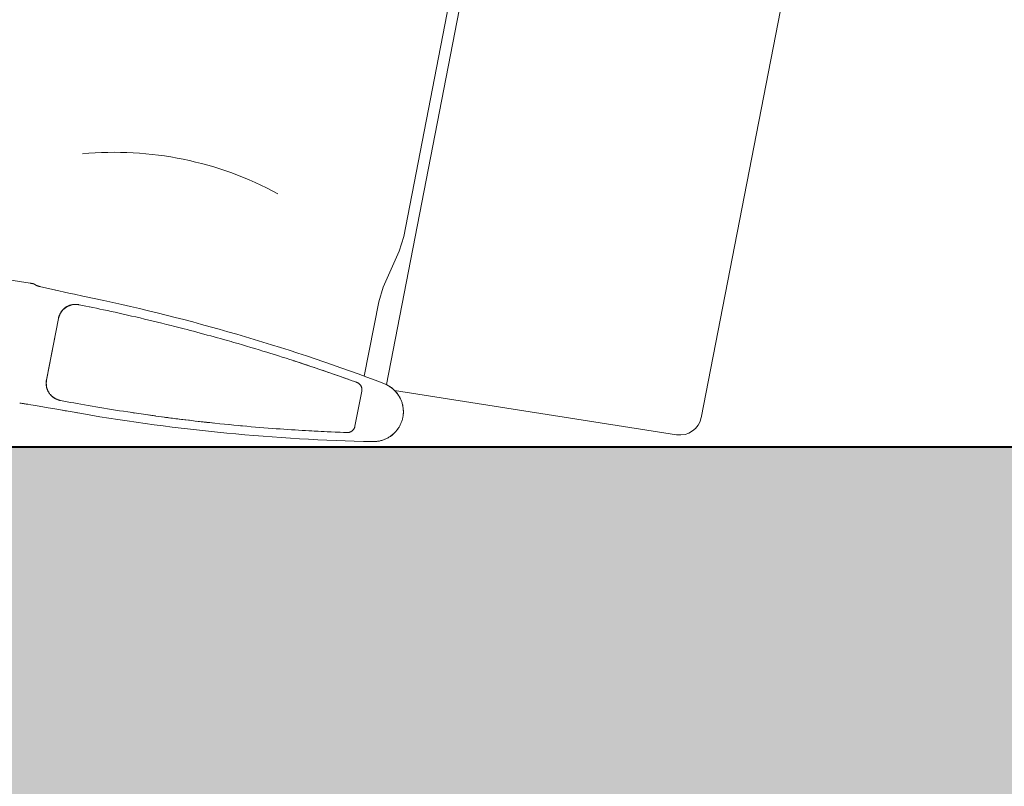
# Model space of a CAD drawing. Header units: inches. Extents: x -2078 to 109126, y -964 to 6385.
# Tile 256 of 256: x 37128 to 37158, y 3822 to 3846. Entities that reach past the tile are written whole.
import ezdxf

# ---------------------------------------------------------------- set-up
doc = ezdxf.new("R2010")
doc.units = ezdxf.units.IN
doc.header["$MEASUREMENT"] = 0
doc.layers.add('16_dwg _2_', color=8, linetype='Continuous', lineweight=9)
doc.layers.add('A-WALL', color=3, linetype='Continuous', lineweight=40)
doc.layers.add('A-HATCH', color=9, linetype='Continuous')

# ---------------------------------------------------------------- blocks, each defined once
blk = doc.blocks.new('16_dwg _2_-1561311-3-1st Floor - Auditorium')
at = {"color": 254, "lineweight": 9}
for p, q in [((176994.892, 507979.952), (177009.948, 507979.952)), ((176993.897, 507970.36), (176994.223, 507979.299)), ((177010.765, 507970.075), (176994.027, 507970.075)), ((176994.155, 507969.342), (176996.531, 507969.342)), ((176992.183, 507968.238), (176992.168, 507968.134)), ((176991.909, 507965.993), (176991.893, 507965.836)), ((176991.651, 507962.51), (176991.645, 507962.363)), ((176991.312, 507960.64), (176991.314, 507960.738)), ((176991.306, 507960.352), (176991.308, 507960.448)), ((176994.644, 507960.529), (176994.643, 507960.584)), ((176994.645, 507960.462), (176994.645, 507960.473)), ((176991.304, 507960.257), (176991.305, 507960.305)), ((176994.634, 507960.017), (176994.636, 507960.025)), ((176994.647, 507960.2), (176994.647, 507960.253)), ((176991.607, 507960.008), (176991.609, 507959.998)), ((176991.612, 507959.987), (176991.616, 507959.976)), ((176991.709, 507959.798), (176991.71, 507959.797)), ((176991.735, 507959.768), (176991.736, 507959.766)), ((176991.29, 507959.642), (176991.29, 507959.644)), ((176991.291, 507959.68), (176991.291, 507959.683)), ((176991.953, 507959.622), (176991.964, 507959.619)), ((176991.974, 507959.615), (176991.984, 507959.612)), ((176991.993, 507959.61), (176992.003, 507959.607)), ((176994.153, 507959.593), (176994.161, 507959.593)), ((176994.215, 507959.602), (176994.225, 507959.604)), ((176994.948, 507959.642), (176994.948, 507959.644)), ((176991.28, 507959.197), (176991.28, 507959.2))]:
    blk.add_line(p, q, dxfattribs=at)
at = {"color": 254, "lineweight": 9, "flags": 128}
for points in [[(176994.046, 507969.988), (176994.042, 507970.01), (176994.037, 507970.037), (176994.03, 507970.063), (176994.023, 507970.089), (176994.015, 507970.115), (176994.007, 507970.141), (176993.998, 507970.166), (176993.988, 507970.191), (176993.977, 507970.216), (176993.965, 507970.241), (176993.953, 507970.265), (176993.941, 507970.289), (176993.927, 507970.312), (176993.913, 507970.335), (176993.899, 507970.358), (176993.883, 507970.38), (176993.867, 507970.401), (176993.851, 507970.423), (176993.834, 507970.443), (176993.816, 507970.464), (176993.798, 507970.483), (176993.779, 507970.502), (176993.76, 507970.521), (176993.74, 507970.539), (176993.72, 507970.557), (176993.699, 507970.574), (176993.678, 507970.59), (176993.656, 507970.605), (176993.634, 507970.62), (176993.611, 507970.635), (176993.588, 507970.649), (176993.565, 507970.662), (176993.542, 507970.674), (176993.518, 507970.686), (176993.493, 507970.697), (176993.469, 507970.707), (176993.444, 507970.717), (176993.419, 507970.726), (176993.394, 507970.734), (176993.368, 507970.741), (176993.343, 507970.748), (176993.317, 507970.754), (176993.291, 507970.759), (176993.264, 507970.764), (176993.238, 507970.768), (176993.212, 507970.771), (176993.185, 507970.773), (176993.159, 507970.774), (176993.132, 507970.775), (176993.106, 507970.775), (176993.079, 507970.774), (176993.053, 507970.773), (176993.026, 507970.771), (176993, 507970.768), (176992.974, 507970.764), (176992.948, 507970.759), (176992.922, 507970.754), (176992.896, 507970.748), (176992.87, 507970.741), (176992.844, 507970.734), (176992.819, 507970.726), (176992.794, 507970.717), (176992.769, 507970.707), (176992.745, 507970.697), (176992.72, 507970.686), (176992.697, 507970.674), (176992.673, 507970.662), (176992.65, 507970.648), (176992.627, 507970.635), (176992.604, 507970.62), (176992.582, 507970.605), (176992.561, 507970.59), (176992.539, 507970.573), (176992.519, 507970.556), (176992.498, 507970.539), (176992.479, 507970.521), (176992.459, 507970.502), (176992.44, 507970.483), (176992.422, 507970.463), (176992.405, 507970.443), (176992.387, 507970.422), (176992.371, 507970.401), (176992.355, 507970.379), (176992.34, 507970.357), (176992.325, 507970.335), (176992.311, 507970.312), (176992.298, 507970.288), (176992.285, 507970.264), (176992.273, 507970.24), (176992.261, 507970.216), (176992.251, 507970.191), (176992.241, 507970.166), (176992.232, 507970.14), (176992.223, 507970.115), (176992.215, 507970.089), (176992.208, 507970.063), (176992.202, 507970.036), (176992.196, 507970.01), (176992.192, 507969.988), (176992.197, 507970.015), (176992.203, 507970.041), (176992.209, 507970.067), (176992.217, 507970.093), (176992.224, 507970.119), (176992.233, 507970.144), (176992.242, 507970.17), (176992.252, 507970.195), (176992.263, 507970.219), (176992.275, 507970.244), (176992.287, 507970.268), (176992.3, 507970.291), (176992.313, 507970.314), (176992.327, 507970.337), (176992.342, 507970.36), (176992.357, 507970.382), (176992.373, 507970.403), (176992.39, 507970.424), (176992.407, 507970.445), (176992.424, 507970.465), (176992.443, 507970.485), (176992.461, 507970.504), (176992.481, 507970.522), (176992.5, 507970.54), (176992.521, 507970.557), (176992.541, 507970.574), (176992.563, 507970.59), (176992.584, 507970.606), (176992.606, 507970.621), (176992.629, 507970.635), (176992.651, 507970.649), (176992.675, 507970.662), (176992.698, 507970.674), (176992.722, 507970.686), (176992.746, 507970.697), (176992.771, 507970.707), (176992.795, 507970.716), (176992.82, 507970.725), (176992.846, 507970.733), (176992.871, 507970.741), (176992.897, 507970.747), (176992.922, 507970.753), (176992.948, 507970.759), (176992.974, 507970.763), (176993.001, 507970.767), (176993.027, 507970.77), (176993.053, 507970.772), (176993.08, 507970.774), (176993.106, 507970.774), (176993.132, 507970.774), (176993.159, 507970.774), (176993.185, 507970.772), (176993.212, 507970.77), (176993.238, 507970.767), (176993.264, 507970.763), (176993.29, 507970.759), (176993.316, 507970.753), (176993.342, 507970.747), (176993.367, 507970.741), (176993.393, 507970.733), (176993.418, 507970.725), (176993.443, 507970.716), (176993.468, 507970.707), (176993.492, 507970.697), (176993.516, 507970.686), (176993.54, 507970.674), (176993.564, 507970.662), (176993.587, 507970.649), (176993.61, 507970.635), (176993.632, 507970.621), (176993.654, 507970.606), (176993.676, 507970.59), (176993.697, 507970.574), (176993.718, 507970.557), (176993.738, 507970.54), (176993.758, 507970.522), (176993.777, 507970.504), (176993.796, 507970.485), (176993.814, 507970.465), (176993.832, 507970.445), (176993.849, 507970.424), (176993.865, 507970.403), (176993.881, 507970.382), (176993.897, 507970.36), (176993.911, 507970.337), (176993.925, 507970.314), (176993.939, 507970.291), (176993.952, 507970.268), (176993.964, 507970.244), (176993.975, 507970.219), (176993.986, 507970.195), (176993.996, 507970.17), (176994.005, 507970.144), (176994.014, 507970.119), (176994.022, 507970.093), (176994.029, 507970.067), (176994.036, 507970.041), (176994.041, 507970.015), (176994.046, 507969.988)], [(177010.637, 507969.342), (177008.261, 507969.342), (177007.782, 507969.396), (177006.58, 507969.668), (177006.101, 507969.721), (176998.691, 507969.721), (176998.211, 507969.668), (176997.01, 507969.396), (176996.531, 507969.342)], [(176992.318, 507969.15), (176992.301, 507969.039), (176992.303, 507969.051), (176992.318, 507969.143), (176992.318, 507969.15), (176992.319, 507969.159), (176992.321, 507969.169), (176992.324, 507969.178), (176992.327, 507969.187), (176992.33, 507969.196), (176992.333, 507969.205), (176992.337, 507969.214), (176992.341, 507969.222), (176992.346, 507969.231), (176992.351, 507969.239), (176992.356, 507969.247), (176992.361, 507969.255), (176992.367, 507969.262), (176992.373, 507969.27), (176992.379, 507969.277), (176992.386, 507969.284), (176992.393, 507969.29), (176992.4, 507969.297), (176992.407, 507969.303), (176992.415, 507969.309), (176992.423, 507969.314), (176992.431, 507969.319), (176992.439, 507969.324), (176992.448, 507969.328), (176992.456, 507969.333), (176992.465, 507969.336), (176992.474, 507969.34), (176992.483, 507969.343), (176992.492, 507969.346), (176992.501, 507969.348), (176992.51, 507969.35), (176992.52, 507969.352), (176992.529, 507969.353), (176992.539, 507969.354), (176992.548, 507969.355), (176992.558, 507969.355), (176993.681, 507969.355), (176993.69, 507969.355), (176993.7, 507969.354), (176993.709, 507969.353), (176993.719, 507969.352), (176993.728, 507969.35), (176993.737, 507969.348), (176993.747, 507969.346), (176993.756, 507969.343), (176993.765, 507969.34), (176993.774, 507969.336), (176993.782, 507969.333), (176993.791, 507969.328), (176993.799, 507969.324), (176993.808, 507969.319), (176993.816, 507969.314), (176993.823, 507969.309), (176993.831, 507969.303), (176993.838, 507969.297), (176993.846, 507969.29), (176993.852, 507969.284), (176993.859, 507969.277), (176993.865, 507969.27), (176993.872, 507969.262), (176993.877, 507969.255), (176993.883, 507969.247), (176993.888, 507969.239), (176993.893, 507969.231), (176993.897, 507969.222), (176993.901, 507969.214), (176993.905, 507969.205), (176993.909, 507969.196), (176993.912, 507969.187), (176993.915, 507969.178), (176993.917, 507969.169), (176993.919, 507969.159), (176993.921, 507969.15), (176993.932, 507969.079), (176993.949, 507968.969), (176993.926, 507969.11), (176993.921, 507969.143), (176993.921, 507969.15)], [(176992.265, 507968.803), (176992.27, 507968.836), (176992.286, 507968.94), (176992.301, 507969.044), (176992.284, 507968.934), (176992.267, 507968.821), (176992.261, 507968.781), (176992.243, 507968.658), (176992.224, 507968.529), (176992.211, 507968.44), (176992.198, 507968.349), (176992.184, 507968.256), (176992.171, 507968.16), (176992.157, 507968.062), (176992.144, 507967.961), (176992.13, 507967.858), (176992.115, 507967.752), (176992.101, 507967.644), (176992.087, 507967.534), (176992.073, 507967.422), (176992.058, 507967.308), (176992.044, 507967.191), (176992.029, 507967.072), (176992.014, 507966.95), (176992, 507966.825), (176991.985, 507966.697), (176991.97, 507966.566), (176991.955, 507966.434), (176991.941, 507966.3), (176991.926, 507966.166), (176991.912, 507966.031), (176991.898, 507965.896), (176991.885, 507965.76), (176991.871, 507965.622), (176991.858, 507965.482), (176991.844, 507965.336), (176991.855, 507965.443)], [(176994.003, 507968.609), (176993.984, 507968.735), (176993.966, 507968.855), (176993.949, 507968.969), (176993.964, 507968.865)], [(176994.014, 507968.529), (176993.998, 507968.637), (176993.98, 507968.758), (176993.964, 507968.865)], [(176994.003, 507968.609), (176994.022, 507968.478), (176994.035, 507968.388), (176994.047, 507968.301), (176994.063, 507968.183), (176994.081, 507968.055), (176994.094, 507967.963), (176994.107, 507967.865), (176994.121, 507967.758), (176994.138, 507967.638), (176994.124, 507967.745), (176994.11, 507967.85), (176994.103, 507967.902), (176994.089, 507968.004), (176994.075, 507968.103), (176994.062, 507968.2)], [(176994.062, 507968.2), (176994.047, 507968.301), (176994.032, 507968.406), (176994.014, 507968.529)], [(176994.195, 507967.19), (176994.181, 507967.305), (176994.166, 507967.419), (176994.152, 507967.53), (176994.138, 507967.638), (176994.153, 507967.515), (176994.171, 507967.377), (176994.189, 507967.23), (176994.208, 507967.074)], [(176994.253, 507966.705), (176994.238, 507966.829), (176994.224, 507966.952), (176994.209, 507967.072), (176994.195, 507967.19)], [(176994.322, 507966.077), (176994.308, 507966.204), (176994.295, 507966.329), (176994.281, 507966.455), (176994.267, 507966.58), (176994.253, 507966.705)], [(176994.348, 507965.817), (176994.335, 507965.948), (176994.322, 507966.077)], [(176994.401, 507965.265), (176994.388, 507965.406), (176994.375, 507965.545), (176994.362, 507965.682), (176994.348, 507965.817)], [(176991.844, 507965.336), (176991.83, 507965.184), (176991.816, 507965.027), (176991.809, 507964.946), (176991.802, 507964.863), (176991.795, 507964.779), (176991.788, 507964.691), (176991.781, 507964.601), (176991.774, 507964.508), (176991.766, 507964.411), (176991.758, 507964.307), (176991.75, 507964.199), (176991.742, 507964.089), (176991.735, 507963.977), (176991.727, 507963.863), (176991.719, 507963.752), (176991.713, 507963.646), (176991.706, 507963.544), (176991.7, 507963.445), (176991.694, 507963.35), (176991.689, 507963.26), (176991.684, 507963.172), (176991.68, 507963.088), (176991.671, 507962.928), (176991.667, 507962.851), (176991.66, 507962.702), (176991.653, 507962.559), (176991.647, 507962.42), (176991.641, 507962.285), (176991.636, 507962.152), (176991.631, 507962.022), (176991.626, 507961.895), (176991.622, 507961.77), (176991.618, 507961.645), (176991.615, 507961.521), (176991.611, 507961.396), (176991.608, 507961.272), (176991.605, 507961.149), (176991.603, 507961.028), (176991.6, 507960.91), (176991.598, 507960.794), (176991.597, 507960.681), (176991.595, 507960.571), (176991.594, 507960.463), (176991.593, 507960.355), (176991.592, 507960.25), (176991.591, 507960.144), (176991.591, 507960.134), (176991.591, 507960.125), (176991.592, 507960.104), (176991.594, 507960.083), (176991.596, 507960.063), (176991.6, 507960.042), (176991.604, 507960.022), (176991.608, 507960.001), (176991.614, 507959.981), (176991.62, 507959.962), (176991.627, 507959.942), (176991.635, 507959.923), (176991.643, 507959.904), (176991.653, 507959.885), (176991.663, 507959.867), (176991.673, 507959.849), (176991.684, 507959.832), (176991.696, 507959.815), (176991.709, 507959.798), (176991.722, 507959.782), (176991.736, 507959.766), (176991.75, 507959.751), (176991.765, 507959.737), (176991.781, 507959.723), (176991.797, 507959.71), (176991.813, 507959.697), (176991.83, 507959.685), (176991.847, 507959.674), (176991.865, 507959.663), (176991.883, 507959.653), (176991.902, 507959.644), (176991.921, 507959.635), (176991.94, 507959.627), (176991.959, 507959.62), (176991.979, 507959.614), (176991.999, 507959.608), (176992.019, 507959.603), (176992.039, 507959.599), (176992.06, 507959.596), (176992.081, 507959.593), (176992.101, 507959.591), (176992.122, 507959.59), (176992.138, 507959.59), (176994.1, 507959.59), (176994.1, 507959.596)], [(176994.605, 507962.102), (176994.599, 507962.24), (176994.593, 507962.379), (176994.587, 507962.518), (176994.581, 507962.658), (176994.574, 507962.801), (176994.566, 507962.948), (176994.558, 507963.102), (176994.554, 507963.181), (176994.549, 507963.263), (176994.544, 507963.347), (176994.539, 507963.434), (176994.534, 507963.524), (176994.528, 507963.618), (176994.521, 507963.717), (176994.515, 507963.819), (176994.507, 507963.928), (176994.499, 507964.041), (176994.491, 507964.154), (176994.483, 507964.269), (176994.474, 507964.384), (176994.466, 507964.494), (176994.458, 507964.598), (176994.45, 507964.698), (176994.442, 507964.792), (176994.435, 507964.88), (176994.421, 507965.043), (176994.414, 507965.119), (176994.401, 507965.265)], [(176991.814, 507964.993), (176991.804, 507964.872), (176991.795, 507964.763), (176991.787, 507964.664), (176991.777, 507964.545), (176991.769, 507964.441)], [(176991.753, 507964.229), (176991.745, 507964.121), (176991.738, 507964.021), (176991.73, 507963.905), (176991.723, 507963.806), (176991.716, 507963.694), (176991.708, 507963.569), (176991.702, 507963.478), (176991.697, 507963.381)], [(176991.684, 507963.163), (176991.677, 507963.043), (176991.671, 507962.916)], [(176994.635, 507961.051), (176994.633, 507961.173), (176994.63, 507961.299), (176994.626, 507961.427), (176994.623, 507961.557), (176994.619, 507961.691), (176994.614, 507961.827), (176994.61, 507961.964), (176994.605, 507962.102)], [(176994.64, 507960.813), (176994.638, 507960.93), (176994.635, 507961.051)], [(176991.279, 507959.166), (176991.281, 507959.263), (176991.285, 507959.408), (176991.294, 507959.806), (176991.299, 507960.026), (176991.316, 507960.883)], [(176994.641, 507960.058), (176994.643, 507960.065), (176994.643, 507960.073), (176994.644, 507960.08), (176994.645, 507960.087), (176994.646, 507960.094), (176994.646, 507960.1), (176994.646, 507960.107), (176994.647, 507960.113), (176994.647, 507960.125), (176994.647, 507960.144), (176994.647, 507960.137), (176994.647, 507960.144), (176994.647, 507960.253), (176994.646, 507960.362), (176994.645, 507960.473), (176994.643, 507960.584), (176994.642, 507960.697), (176994.64, 507960.813)], [(176994.922, 507960.883), (176994.936, 507960.211), (176994.941, 507959.937), (176994.945, 507959.764), (176994.956, 507959.298)], [(176991.591, 507960.129), (176991.592, 507960.111), (176991.594, 507960.093), (176991.595, 507960.076), (176991.598, 507960.058), (176991.601, 507960.04), (176991.605, 507960.022), (176991.609, 507960.005), (176991.614, 507959.987), (176991.619, 507959.97), (176991.625, 507959.953), (176991.632, 507959.937), (176991.639, 507959.92), (176991.647, 507959.904), (176991.655, 507959.888), (176991.663, 507959.872), (176991.673, 507959.856), (176991.682, 507959.841), (176991.693, 507959.826), (176991.703, 507959.812), (176991.714, 507959.798), (176991.726, 507959.784), (176991.738, 507959.771), (176991.75, 507959.758), (176991.763, 507959.745), (176991.777, 507959.733), (176991.79, 507959.721), (176991.804, 507959.71), (176991.819, 507959.699), (176991.834, 507959.689), (176991.849, 507959.679), (176991.864, 507959.67), (176991.88, 507959.661), (176991.896, 507959.653), (176991.912, 507959.645), (176991.928, 507959.638), (176991.945, 507959.632), (176991.962, 507959.626), (176991.979, 507959.62), (176991.996, 507959.615), (176992.014, 507959.611), (176992.031, 507959.607), (176992.049, 507959.604), (176992.067, 507959.601), (176992.085, 507959.599), (176992.102, 507959.598), (176992.12, 507959.597), (176992.138, 507959.596), (176994.1, 507959.596), (176994.118, 507959.597), (176994.136, 507959.598), (176994.154, 507959.599), (176994.172, 507959.601), (176994.19, 507959.604), (176994.207, 507959.607), (176994.225, 507959.611), (176994.242, 507959.615), (176994.259, 507959.62), (176994.277, 507959.626), (176994.293, 507959.632), (176994.31, 507959.638), (176994.327, 507959.645), (176994.343, 507959.653), (176994.359, 507959.661), (176994.374, 507959.67), (176994.39, 507959.679), (176994.405, 507959.689), (176994.42, 507959.699), (176994.434, 507959.71), (176994.448, 507959.721), (176994.462, 507959.733), (176994.475, 507959.745), (176994.488, 507959.758), (176994.5, 507959.771), (176994.513, 507959.784), (176994.524, 507959.798), (176994.535, 507959.812), (176994.546, 507959.826), (176994.556, 507959.841), (176994.566, 507959.856), (176994.575, 507959.872), (176994.584, 507959.888), (176994.592, 507959.904), (176994.599, 507959.92), (176994.607, 507959.936), (176994.613, 507959.953), (176994.619, 507959.97), (176994.625, 507959.987), (176994.629, 507960.005), (176994.634, 507960.022), (176994.637, 507960.04), (176994.64, 507960.058), (176994.643, 507960.075), (176994.645, 507960.093), (176994.646, 507960.111), (176994.647, 507960.129), (176994.647, 507960.125), (176994.646, 507960.104), (176994.645, 507960.083), (176994.642, 507960.062), (176994.639, 507960.042), (176994.635, 507960.021), (176994.63, 507960.001), (176994.624, 507959.981), (176994.618, 507959.961), (176994.611, 507959.942), (176994.603, 507959.922), (176994.595, 507959.903), (176994.586, 507959.885), (176994.576, 507959.867), (176994.565, 507959.849), (176994.554, 507959.831), (176994.542, 507959.814), (176994.529, 507959.798), (176994.516, 507959.782), (176994.502, 507959.766), (176994.488, 507959.751), (176994.473, 507959.737), (176994.457, 507959.723), (176994.442, 507959.71), (176994.425, 507959.697), (176994.408, 507959.685), (176994.391, 507959.674), (176994.373, 507959.663), (176994.355, 507959.653), (176994.336, 507959.644), (176994.317, 507959.635), (176994.298, 507959.627), (176994.279, 507959.62), (176994.259, 507959.614), (176994.239, 507959.608), (176994.219, 507959.603), (176994.199, 507959.599), (176994.178, 507959.596), (176994.158, 507959.593), (176994.137, 507959.591), (176994.116, 507959.59), (176994.1, 507959.59), (176994.107, 507959.59), (176994.115, 507959.59), (176994.122, 507959.59)], [(176994.637, 507960.034), (176994.639, 507960.042), (176994.64, 507960.05)], [(176994.647, 507960.13), (176994.647, 507960.134), (176994.647, 507960.137)], [(176991.619, 507959.964), (176991.623, 507959.952), (176991.628, 507959.94)], [(176991.633, 507959.927), (176991.639, 507959.914), (176991.645, 507959.9)], [(176991.652, 507959.886), (176991.66, 507959.872), (176991.668, 507959.857), (176991.678, 507959.842), (176991.688, 507959.827), (176991.698, 507959.812)], [(176991.749, 507959.753), (176991.762, 507959.74), (176991.777, 507959.727), (176991.791, 507959.715), (176991.805, 507959.703), (176991.819, 507959.693), (176991.833, 507959.683)], [(176994.39, 507959.673), (176994.405, 507959.683), (176994.42, 507959.693), (176994.435, 507959.704), (176994.45, 507959.716), (176994.464, 507959.729), (176994.479, 507959.742), (176994.493, 507959.756), (176994.506, 507959.77), (176994.518, 507959.784), (176994.53, 507959.799)], [(176994.541, 507959.813), (176994.551, 507959.827), (176994.56, 507959.84), (176994.568, 507959.853), (176994.576, 507959.866), (176994.583, 507959.879), (176994.589, 507959.891), (176994.595, 507959.903), (176994.6, 507959.915), (176994.605, 507959.927)], [(176994.61, 507959.938), (176994.614, 507959.949), (176994.617, 507959.959), (176994.621, 507959.969), (176994.624, 507959.979), (176994.627, 507959.989), (176994.629, 507959.998), (176994.632, 507960.008)], [(176991.846, 507959.675), (176991.859, 507959.667), (176991.872, 507959.659), (176991.884, 507959.653)], [(176991.897, 507959.646), (176991.909, 507959.641), (176991.92, 507959.635), (176991.932, 507959.631), (176991.943, 507959.626)], [(176992.012, 507959.605), (176992.021, 507959.603), (176992.029, 507959.601), (176992.038, 507959.599), (176992.046, 507959.598)], [(176992.054, 507959.597), (176992.061, 507959.595), (176992.069, 507959.594), (176992.076, 507959.594), (176992.083, 507959.593), (176992.09, 507959.592), (176992.097, 507959.592), (176992.103, 507959.591), (176992.11, 507959.591)], [(176994.13, 507959.591), (176994.138, 507959.591), (176994.145, 507959.592)], [(176994.17, 507959.594), (176994.178, 507959.596), (176994.187, 507959.597), (176994.196, 507959.598), (176994.205, 507959.6)], [(176994.235, 507959.607), (176994.246, 507959.61), (176994.257, 507959.613), (176994.269, 507959.617), (176994.281, 507959.621)], [(176994.293, 507959.625), (176994.306, 507959.63), (176994.319, 507959.636)], [(176994.332, 507959.642), (176994.346, 507959.648), (176994.36, 507959.656), (176994.375, 507959.664)], [(176994.955, 507959.335), (176994.956, 507959.298), (176994.971, 507958.862), (176994.973, 507958.835), (176994.974, 507958.823), (176994.975, 507958.811), (176994.976, 507958.8), (176994.976, 507958.79), (176994.977, 507958.781), (176994.978, 507958.772), (176994.979, 507958.764), (176994.98, 507958.757), (176994.981, 507958.75), (176994.981, 507958.744), (176994.982, 507958.738), (176994.983, 507958.733), (176994.984, 507958.729), (176994.984, 507958.725), (176994.985, 507958.723), (176994.985, 507958.72), (176994.986, 507958.719), (176995.007, 507958.66), (176995.013, 507958.644), (176995.015, 507958.637), (176995.014, 507958.642), (176995.013, 507958.644), (176995.014, 507958.642), (176995.014, 507958.64), (176995.015, 507958.638), (176995.015, 507958.637), (176995.016, 507958.635), (176995.016, 507958.634), (176995.016, 507958.632), (176995.017, 507958.631), (176995.017, 507958.629), (176995.017, 507958.628), (176995.017, 507958.627), (176995.017, 507958.626), (176995.017, 507958.624), (176995.018, 507958.623), (176995.018, 507958.622), (176995.018, 507958.621), (176995.018, 507958.62), (176995.018, 507958.618), (176995.018, 507958.617), (176995.018, 507958.616), (176995.018, 507958.607), (176995.018, 507958.604), (176995.019, 507958.596)], [(176995.018, 507958.56), (176995.018, 507958.546), (176995.018, 507958.531), (176995.017, 507958.516), (176994.958, 507956.808)], [(176995.018, 507958.616), (176995.018, 507958.615), (176995.018, 507958.613), (176995.018, 507958.61)], [(176995.019, 507958.596), (176995.018, 507958.59), (176995.019, 507958.592), (176995.018, 507958.584), (176995.019, 507958.586)], [(176995.019, 507958.578), (176995.018, 507958.581), (176995.019, 507958.583), (176995.018, 507958.569), (176995.018, 507958.56)]]:
    blk.add_lwpolyline(points, dxfattribs=at)
blk.add_lwpolyline([(176991.277, 507959.108), (176991.279, 507959.166), (176991.276, 507959.081), (176991.274, 507959.031), (176991.273, 507958.986), (176991.271, 507958.946), (176991.27, 507958.909), (176991.271, 507958.949), (176991.273, 507958.998), (176991.275, 507959.051)], close=True, dxfattribs=at)
at = {"color": 254, "lineweight": 9}
for centre, radius, start, end in [((176994.899, 507979.276), 0.676, 89.3877, 178.035), ((177051.996, 507959.642), 60.693, 170.18515, 178.82805), ((176934.242, 507959.642), 60.693, 1.17195, 9.81485), ((176989.012, 507962.371), 10.732, 343.6546, 17.4805)]:
    blk.add_arc(centre, radius, start, end, dxfattribs=at)
blk = doc.blocks.new('W3RFVW29R')
at = {"layer": '16_dwg _2_', "color": 250, "extrusion": (0, 0, -1), "zscale": -1, "rotation": 100.9999999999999}
blk.add_blockref('16_dwg _2_-1561311-3-1st Floor - Auditorium', (523916.173, -73015.302), dxfattribs=at)

msp = doc.modelspace()

# ---------------------------------------------------------------- hatches: boundary and pattern name
at = {"layer": 'A-HATCH'}
h = msp.add_hatch(color=256, dxfattribs=at)
h.dxf.hatch_style = 1
h.paths.add_polyline_path([(37259.136, 3832.388), (37259.136, 3820.388), (37179.801, 3820.388), (37179.801, 3679.388), (37262.386, 3679.388), (37262.386, 3672.388), (37009.386, 3672.388), (37009.386, 3679.388), (37019.386, 3679.388), (37019.386, 3732.388), (37024.386, 3732.388), (37024.386, 3679.388), (37173.801, 3679.388), (37173.801, 3820.388), (37024.386, 3820.388), (37024.386, 3768.388), (37019.386, 3768.388), (37019.386, 3820.388), (36906.386, 3820.388), (36906.386, 3754.388), (36857.386, 3754.388), (36857.386, 3736.388), (36849.386, 3736.388), (36849.386, 3754.388), (36787.386, 3754.388), (36787.386, 3732.388), (36782.386, 3732.388), (36782.386, 3826.388), (36859.386, 3826.388), (36859.386, 3819.388), (36787.386, 3819.388), (36787.386, 3761.388), (36901.386, 3761.388), (36901.386, 3819.388), (36895.386, 3819.388), (36895.386, 3826.388), (36901.386, 3826.388), (36901.386, 3897.703), (36875.776, 3908.574), (36877.729, 3913.177), (37068.055, 3832.388)])

# ---------------------------------------------------------------- linework, layer by layer
at = {"layer": 'A-WALL'}
msp.add_lwpolyline([(36877.729, 3913.177), (37068.055, 3832.388), (37259.136, 3832.388)], dxfattribs=at)

# ---------------------------------------------------------------- block references
at = {"layer": 'A-HATCH'}
msp.add_blockref('W3RFVW29R', (28645.88, 32.751), dxfattribs=at)

doc.saveas('drawing.dxf')
